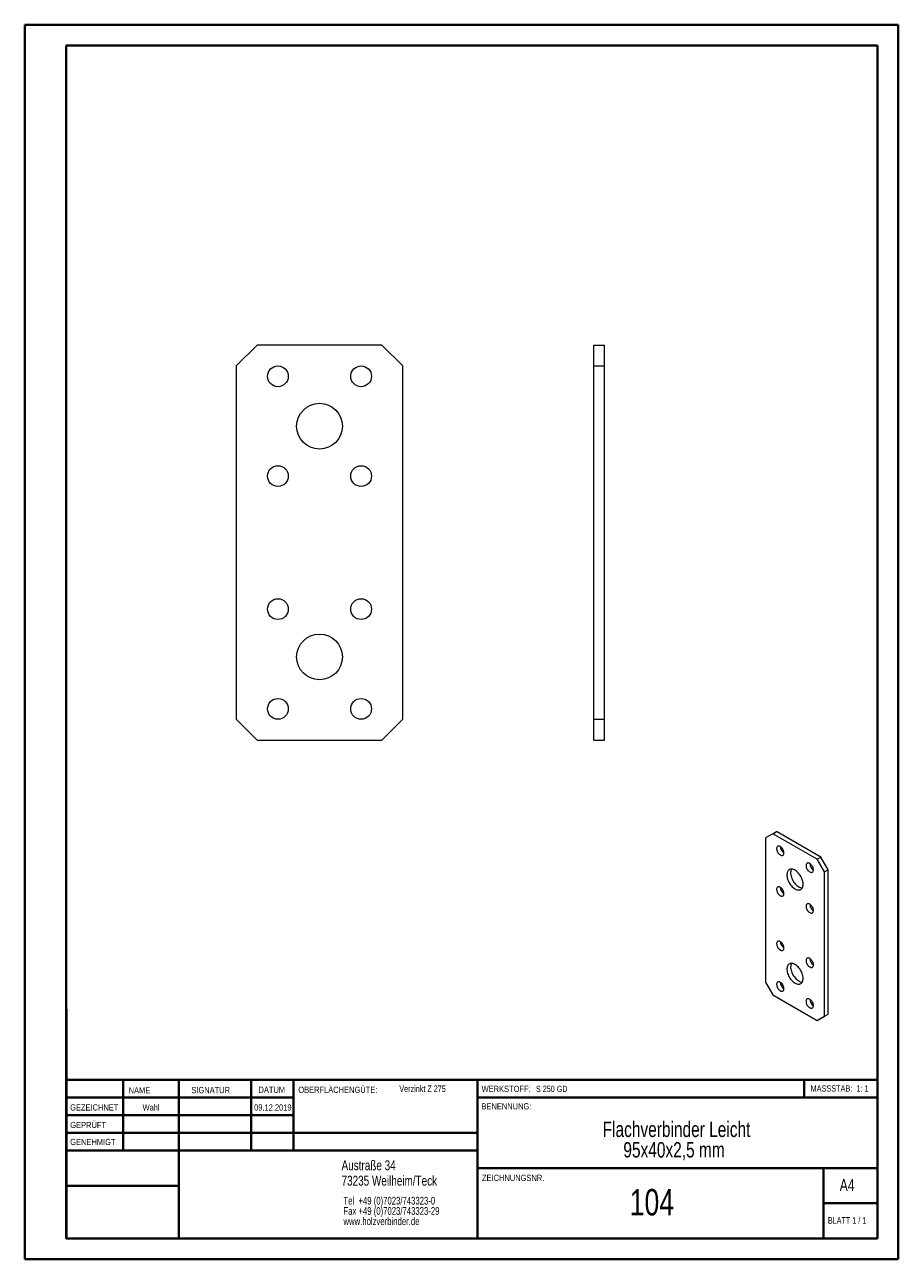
# Model space of a CAD drawing. Header units: millimetres. Extents: x 0 to 210, y 0 to 297.
import ezdxf

# ---------------------------------------------------------------- set-up
doc = ezdxf.new("R2010")
doc.units = ezdxf.units.MM
doc.styles.add('SLDTEXTSTYLE0', font='TXT', dxfattribs={"width": 0.75})
doc.styles.add('SLDTEXTSTYLE1', font='TXT', dxfattribs={"width": 0.681818})
doc.styles.add('SLDTEXTSTYLE2', font='TXT', dxfattribs={"width": 0.7})
doc.styles.add('SLDTEXTSTYLE3', font='TXT', dxfattribs={"width": 0.6875})

# ---------------------------------------------------------------- blocks, each defined once
blk = doc.blocks.new('SW_NOTE_0')
at = {"color": 0, "linetype": 'Continuous', "lineweight": 0, "char_height": 1.8521, "attachment_point": 1, "style": 'SLDTEXTSTYLE0'}
for s, insert in [('Tel  +49 (0)7023/743323-0', (0, 2.39)), ('Fax +49 (0)7023/743323-29', (0, -0.08)), ('www.holzverbinder.de', (0, -2.55))]:
    blk.add_mtext(s, dxfattribs=dict(at, insert=insert))
blk = doc.blocks.new('SW_NOTE_1')
at = {"color": 0, "linetype": 'Continuous', "lineweight": 0, "char_height": 3.7042, "attachment_point": 2, "style": 'SLDTEXTSTYLE0'}
for s, insert in [('Flachverbinder Leicht', (25.58, 4.77)), ('95x40x2,5 mm', (24.98, -0.16))]:
    blk.add_mtext(s, dxfattribs=dict(at, insert=insert))

msp = doc.modelspace()

# ---------------------------------------------------------------- linework, layer by layer
at = {"color": 7, "linetype": 'Continuous', "lineweight": 40}
for p, q in [((0.08, 0.21), (0.08, 297.21)), ((0.08, 297.21), (210.08, 297.21)), ((210.08, 0.21), (210.08, 297.21)), ((210.08, 292.21), (210.08, 297.21)), ((10.08, 292.21), (205.08, 292.21)), ((10.08, 5.21), (10.08, 292.21)), ((205.08, 5.21), (205.08, 292.21)), ((10.11, 60.37), (10.11, 5.12)), ((205.08, 43.37), (10.11, 43.37)), ((23.71, 43.37), (23.71, 26.37)), ((37.1, 43.37), (37.1, 5.12)), ((54.51, 43.37), (54.51, 26.37)), ((64.71, 26.37), (64.71, 43.37)), ((108.91, 43.37), (108.91, 5.12)), ((187.47, 39.12), (187.47, 43.37)), ((64.71, 39.1), (10.11, 39.1)), ((205.08, 39.12), (108.91, 39.12)), ((64.71, 34.87), (10.11, 34.87)), ((108.91, 30.62), (10.11, 30.62)), ((108.91, 26.37), (10.11, 26.37)), ((108.91, 22.12), (205.08, 22.12)), ((192.08, 5.21), (192.08, 22.21)), ((37.1, 17.87), (10.11, 17.87)), ((10.11, 13.71), (10.08, 13.71)), ((205.08, 13.71), (192.08, 13.71)), ((10.11, 9.46), (10.08, 9.46)), ((10.08, 5.21), (205.08, 5.21)), ((205.08, 5.21), (180.99, 5.21)), ((0.08, 0.21), (210.08, 0.21))]:
    msp.add_line(p, q, dxfattribs=at)
at = {"color": 7, "linetype": 'Continuous', "lineweight": 15}
for p, q in [((55.95, 220.13), (50.95, 215.13)), ((85.95, 220.13), (55.95, 220.13)), ((90.95, 215.13), (85.95, 220.13)), ((136.92, 215.13), (136.92, 220.13)), ((136.92, 220.13), (139.42, 220.13)), ((139.42, 215.13), (139.42, 220.13)), ((50.95, 215.13), (50.95, 130.13)), ((90.95, 130.13), (90.95, 215.13)), ((136.92, 215.13), (139.42, 215.13)), ((136.92, 130.13), (136.92, 215.13)), ((139.42, 130.13), (139.42, 215.13)), ((50.95, 130.13), (55.95, 125.13)), ((85.95, 125.13), (90.95, 130.13)), ((136.92, 125.13), (136.92, 130.13)), ((136.92, 130.13), (139.42, 130.13)), ((139.42, 125.13), (139.42, 130.13)), ((55.95, 125.13), (85.95, 125.13)), ((136.92, 125.13), (139.42, 125.13)), ((179.95, 102.59), (178.18, 101.57)), ((178.18, 101.57), (178.18, 66.87)), ((179.95, 102.59), (180.83, 103.1)), ((190.56, 96.47), (179.95, 102.59)), ((191.44, 96.98), (180.83, 103.1)), ((190.56, 96.47), (191.44, 96.98)), ((192.32, 93.4), (190.56, 96.47)), ((193.21, 93.91), (191.44, 96.98)), ((192.32, 93.4), (193.21, 93.91)), ((192.32, 58.7), (192.32, 93.4)), ((193.21, 59.21), (193.21, 93.91)), ((178.18, 66.87), (179.95, 63.8)), ((179.95, 63.8), (190.56, 57.68)), ((190.56, 57.68), (192.32, 58.7)), ((190.56, 57.68), (191.44, 58.19)), ((191.44, 58.19), (193.21, 59.21)), ((192.32, 58.7), (193.21, 59.21))]:
    msp.add_line(p, q, dxfattribs=at)
at = {"color": 7, "linetype": 'Continuous', "lineweight": 0}
for p, q in [((64.71, 39.12), (10.11, 39.12)), ((23.71, 5.21), (23.71, 5.12)), ((54.51, 5.21), (54.51, 5.12))]:
    msp.add_line(p, q, dxfattribs=at)
at = {"color": 7, "linetype": 'Continuous', "lineweight": 15, "flags": 128}
for points in [[(181.72, 97.49), (181.87, 97.41), (182.01, 97.37), (182.15, 97.37), (182.27, 97.39), (182.38, 97.45), (182.47, 97.54), (182.54, 97.65), (182.58, 97.79), (182.6, 97.95), (182.59, 98.13), (182.56, 98.32), (182.51, 98.51), (182.43, 98.7), (182.33, 98.89), (182.21, 99.07), (182.08, 99.23), (181.94, 99.37), (181.79, 99.48), (181.64, 99.57), (181.49, 99.62), (181.35, 99.65), (181.22, 99.64), (181.11, 99.6), (181.01, 99.52), (180.93, 99.42), (180.87, 99.29), (180.84, 99.14), (180.83, 98.97), (180.85, 98.79), (180.9, 98.6), (180.97, 98.41), (181.05, 98.22), (181.16, 98.03), (181.29, 97.86), (181.42, 97.71), (181.57, 97.59), (181.72, 97.49)], [(188.79, 93.4), (188.94, 93.33), (189.08, 93.29), (189.22, 93.29), (189.34, 93.31), (189.45, 93.37), (189.54, 93.46), (189.61, 93.57), (189.65, 93.71), (189.67, 93.87), (189.67, 94.05), (189.63, 94.24), (189.58, 94.43), (189.5, 94.62), (189.4, 94.81), (189.28, 94.98), (189.15, 95.14), (189.01, 95.28), (188.86, 95.4), (188.71, 95.49), (188.57, 95.54), (188.42, 95.57), (188.29, 95.56), (188.18, 95.51), (188.08, 95.44), (188, 95.34), (187.94, 95.21), (187.91, 95.06), (187.91, 94.89), (187.92, 94.71), (187.97, 94.52), (188.04, 94.32), (188.13, 94.13), (188.23, 93.95), (188.36, 93.78), (188.49, 93.63), (188.64, 93.51), (188.79, 93.4)], [(185.25, 89.32), (185.47, 89.21), (185.69, 89.13), (185.91, 89.07), (186.11, 89.06), (186.3, 89.07), (186.48, 89.12), (186.65, 89.2), (186.79, 89.31), (186.92, 89.45), (187.02, 89.61), (187.1, 89.81), (187.16, 90.02), (187.19, 90.26), (187.2, 90.51), (187.18, 90.78), (187.13, 91.05), (187.07, 91.34), (186.97, 91.62), (186.86, 91.91), (186.72, 92.19), (186.57, 92.46), (186.4, 92.72), (186.21, 92.97), (186.01, 93.2), (185.8, 93.41), (185.58, 93.59), (185.36, 93.74), (185.14, 93.87), (184.92, 93.97), (184.71, 94.04), (184.5, 94.07), (184.3, 94.07), (184.11, 94.04), (183.94, 93.98), (183.78, 93.89), (183.65, 93.76), (183.53, 93.61), (183.44, 93.43), (183.37, 93.22), (183.33, 93), (183.31, 92.75), (183.32, 92.49), (183.35, 92.22), (183.4, 91.94), (183.48, 91.66), (183.59, 91.37), (183.71, 91.08), (183.86, 90.81), (184.02, 90.54), (184.2, 90.28), (184.4, 90.05), (184.6, 89.83), (184.81, 89.63), (185.03, 89.46), (185.25, 89.32)], [(184.39, 94.08), (184.33, 93.94), (184.26, 93.73), (184.21, 93.51), (184.19, 93.26), (184.2, 93), (184.23, 92.73), (184.29, 92.45), (184.37, 92.17), (184.47, 91.88), (184.6, 91.59), (184.74, 91.32), (184.91, 91.05), (185.09, 90.79), (185.28, 90.56), (185.48, 90.34), (185.7, 90.14), (185.92, 89.97), (186.14, 89.83)], [(181.72, 87.69), (181.87, 87.62), (182.01, 87.58), (182.15, 87.57), (182.27, 87.59), (182.38, 87.65), (182.47, 87.74), (182.54, 87.85), (182.58, 87.99), (182.6, 88.16), (182.59, 88.33), (182.56, 88.52), (182.51, 88.71), (182.43, 88.91), (182.33, 89.09), (182.21, 89.27), (182.08, 89.43), (181.94, 89.57), (181.79, 89.68), (181.64, 89.77), (181.49, 89.82), (181.35, 89.85), (181.22, 89.84), (181.11, 89.8), (181.01, 89.73), (180.93, 89.62), (180.87, 89.5), (180.84, 89.34), (180.83, 89.18), (180.85, 88.99), (180.9, 88.8), (180.97, 88.61), (181.05, 88.42), (181.16, 88.23), (181.29, 88.07), (181.42, 87.92), (181.57, 87.79), (181.72, 87.69)], [(188.79, 83.61), (188.94, 83.53), (189.08, 83.49), (189.22, 83.49), (189.34, 83.51), (189.45, 83.57), (189.54, 83.66), (189.61, 83.77), (189.65, 83.91), (189.67, 84.07), (189.67, 84.25), (189.63, 84.44), (189.58, 84.63), (189.5, 84.82), (189.4, 85.01), (189.28, 85.19), (189.15, 85.35), (189.01, 85.49), (188.86, 85.6), (188.71, 85.69), (188.57, 85.74), (188.42, 85.77), (188.29, 85.76), (188.18, 85.72), (188.08, 85.64), (188, 85.54), (187.94, 85.41), (187.91, 85.26), (187.91, 85.09), (187.92, 84.91), (187.97, 84.72), (188.04, 84.53), (188.13, 84.34), (188.23, 84.15), (188.36, 83.98), (188.49, 83.83), (188.64, 83.71), (188.79, 83.61)], [(181.72, 74.62), (181.87, 74.55), (182.01, 74.51), (182.15, 74.5), (182.27, 74.53), (182.38, 74.59), (182.47, 74.67), (182.54, 74.79), (182.58, 74.93), (182.6, 75.09), (182.59, 75.27), (182.56, 75.45), (182.51, 75.65), (182.43, 75.84), (182.33, 76.03), (182.21, 76.2), (182.08, 76.36), (181.94, 76.5), (181.79, 76.62), (181.64, 76.7), (181.49, 76.76), (181.35, 76.78), (181.22, 76.78), (181.11, 76.73), (181.01, 76.66), (180.93, 76.56), (180.87, 76.43), (180.84, 76.28), (180.83, 76.11), (180.85, 75.93), (180.9, 75.74), (180.97, 75.54), (181.05, 75.35), (181.16, 75.17), (181.29, 75), (181.42, 74.85), (181.57, 74.72), (181.72, 74.62)], [(185.25, 66.66), (185.47, 66.55), (185.69, 66.47), (185.91, 66.42), (186.11, 66.4), (186.3, 66.41), (186.48, 66.46), (186.65, 66.54), (186.79, 66.65), (186.92, 66.79), (187.02, 66.95), (187.1, 67.15), (187.16, 67.36), (187.19, 67.6), (187.2, 67.85), (187.18, 68.12), (187.13, 68.39), (187.07, 68.68), (186.97, 68.96), (186.86, 69.25), (186.72, 69.53), (186.57, 69.8), (186.4, 70.06), (186.21, 70.31), (186.01, 70.54), (185.8, 70.75), (185.58, 70.93), (185.36, 71.09), (185.14, 71.21), (184.92, 71.31), (184.71, 71.38), (184.5, 71.41), (184.3, 71.42), (184.11, 71.38), (183.94, 71.32), (183.78, 71.23), (183.65, 71.1), (183.53, 70.95), (183.44, 70.77), (183.37, 70.56), (183.33, 70.34), (183.31, 70.09), (183.32, 69.83), (183.35, 69.56), (183.4, 69.28), (183.48, 69), (183.59, 68.71), (183.71, 68.43), (183.86, 68.15), (184.02, 67.88), (184.2, 67.63), (184.4, 67.39), (184.6, 67.17), (184.81, 66.97), (185.03, 66.8), (185.25, 66.66)], [(184.39, 71.42), (184.33, 71.28), (184.26, 71.07), (184.21, 70.85), (184.19, 70.6), (184.2, 70.34), (184.23, 70.07), (184.29, 69.79), (184.37, 69.51), (184.47, 69.22), (184.6, 68.94), (184.74, 68.66), (184.91, 68.39), (185.09, 68.14), (185.28, 67.9), (185.48, 67.68), (185.7, 67.49), (185.92, 67.32), (186.14, 67.17)], [(188.79, 70.54), (188.94, 70.47), (189.08, 70.43), (189.22, 70.42), (189.34, 70.45), (189.45, 70.5), (189.54, 70.59), (189.61, 70.71), (189.65, 70.85), (189.67, 71.01), (189.67, 71.19), (189.63, 71.37), (189.58, 71.57), (189.5, 71.76), (189.4, 71.95), (189.28, 72.12), (189.15, 72.28), (189.01, 72.42), (188.86, 72.54), (188.71, 72.62), (188.57, 72.68), (188.42, 72.7), (188.29, 72.69), (188.18, 72.65), (188.08, 72.58), (188, 72.48), (187.94, 72.35), (187.91, 72.2), (187.91, 72.03), (187.92, 71.85), (187.97, 71.65), (188.04, 71.46), (188.13, 71.27), (188.23, 71.09), (188.36, 70.92), (188.49, 70.77), (188.64, 70.64), (188.79, 70.54)], [(181.72, 64.82), (181.87, 64.75), (182.01, 64.71), (182.15, 64.71), (182.27, 64.73), (182.38, 64.79), (182.47, 64.88), (182.54, 64.99), (182.58, 65.13), (182.6, 65.29), (182.59, 65.47), (182.56, 65.66), (182.51, 65.85), (182.43, 66.04), (182.33, 66.23), (182.21, 66.41), (182.08, 66.57), (181.94, 66.7), (181.79, 66.82), (181.64, 66.91), (181.49, 66.96), (181.35, 66.99), (181.22, 66.98), (181.11, 66.94), (181.01, 66.86), (180.93, 66.76), (180.87, 66.63), (180.84, 66.48), (180.83, 66.31), (180.85, 66.13), (180.9, 65.94), (180.97, 65.74), (181.05, 65.55), (181.16, 65.37), (181.29, 65.2), (181.42, 65.05), (181.57, 64.93), (181.72, 64.82)], [(188.79, 60.74), (188.94, 60.67), (189.08, 60.63), (189.22, 60.62), (189.34, 60.65), (189.45, 60.71), (189.54, 60.79), (189.61, 60.91), (189.65, 61.05), (189.67, 61.21), (189.67, 61.39), (189.63, 61.57), (189.58, 61.77), (189.5, 61.96), (189.4, 62.15), (189.28, 62.32), (189.15, 62.48), (189.01, 62.62), (188.86, 62.74), (188.71, 62.82), (188.57, 62.88), (188.42, 62.9), (188.29, 62.89), (188.18, 62.85), (188.08, 62.78), (188, 62.68), (187.94, 62.55), (187.91, 62.4), (187.91, 62.23), (187.92, 62.05), (187.97, 61.86), (188.04, 61.66), (188.13, 61.47), (188.23, 61.29), (188.36, 61.12), (188.49, 60.97), (188.64, 60.84), (188.79, 60.74)]]:
    msp.add_lwpolyline(points, dxfattribs=at)
at = {"color": 7, "linetype": 'Continuous', "lineweight": 15}
for centre, radius in [((60.95, 212.63), 2.5), ((80.95, 212.63), 2.5), ((70.95, 200.63), 5.5), ((60.95, 188.63), 2.5), ((80.95, 188.63), 2.5), ((60.95, 156.63), 2.5), ((80.95, 156.63), 2.5), ((70.95, 145.13), 5.5), ((60.95, 132.63), 2.5), ((80.95, 132.63), 2.5)]:
    msp.add_circle(centre, radius, dxfattribs=at)
for centre, radius, start, end in [((183.61, 99.6), 1.9, 182.2413, 237.7533), ((190.69, 95.52), 1.9, 182.2413, 237.7533), ((183.61, 89.8), 1.9, 182.2413, 237.7533), ((187.05, 91.28), 1.71, 237.642, 268.1151), ((190.69, 85.72), 1.9, 182.2413, 237.7533), ((183.61, 76.74), 1.9, 182.2413, 237.7533), ((190.69, 72.66), 1.9, 182.2413, 237.7533), ((183.61, 66.94), 1.9, 182.2413, 237.7533), ((187.05, 68.62), 1.71, 237.642, 268.1151), ((190.69, 62.86), 1.9, 182.2413, 237.7533)]:
    msp.add_arc(centre, radius, start, end, dxfattribs=at)

# ---------------------------------------------------------------- block references
at = {"color": 7, "linetype": 'Continuous', "lineweight": 0}
for name, p in [('SW_NOTE_1', (131.19, 28.57)), ('SW_NOTE_0', (76.7, 12.85))]:
    msp.add_blockref(name, p, dxfattribs=at)

# ---------------------------------------------------------------- texts
for s, insert, char_height, attachment_point, style in [('NAME', (25.07, 41.62), 1.5, 1, 'SLDTEXTSTYLE0'), ('SIGNATUR', (40.14, 41.68), 1.5, 1, 'SLDTEXTSTYLE0'), ('DATUM', (56.28, 41.74), 1.5, 1, 'SLDTEXTSTYLE0'), ('OBERFLÄCHENGÜTE:', (65.86, 41.74), 1.5, 1, 'SLDTEXTSTYLE0'), ('Verzinkt Z 275', (90.14, 42.03), 1.5875, 1, 'SLDTEXTSTYLE0'), ('WERKSTOFF:', (109.91, 41.96), 1.5, 1, 'SLDTEXTSTYLE0'), ('S 250 GD', (122.99, 41.96), 1.5, 1, 'SLDTEXTSTYLE3'), ('MASSSTAB:  1: 1', (188.99, 42.07), 1.5, 1, 'SLDTEXTSTYLE2'), ('GEZEICHNET', (11, 37.51), 1.5, 1, 'SLDTEXTSTYLE0'), ('Wahl', (30.46, 37.5), 1.499, 2, 'SLDTEXTSTYLE0'), ('09.12.2019', (59.73, 37.5), 1.499, 2, 'SLDTEXTSTYLE0'), ('BENENNUNG:', (109.88, 37.77), 1.5, 1, 'SLDTEXTSTYLE0'), ('GEPRÜFT', (11.03, 33.28), 1.5, 1, 'SLDTEXTSTYLE0'), ('GENEHMIGT', (11.02, 29.19), 1.5, 1, 'SLDTEXTSTYLE0'), ('Austraße 34', (76.25, 24.02), 2.3813, 1, 'SLDTEXTSTYLE0'), ('73235 Weilheim/Teck', (76.25, 20.32), 2.3813, 1, 'SLDTEXTSTYLE0'), ('ZEICHNUNGSNR.', (110, 20.55), 1.5, 1, 'SLDTEXTSTYLE0'), ('A4', (196, 19.52), 2.91, 1, 'SLDTEXTSTYLE0'), ('104', (150.85, 17.12), 6.35, 2, 'SLDTEXTSTYLE0'), ('BLATT 1 / 1', (193.16, 10.36), 1.5875, 1, 'SLDTEXTSTYLE1')]:
    msp.add_mtext(s, dxfattribs=dict(at, insert=insert, char_height=char_height, attachment_point=attachment_point, style=style))

doc.saveas('drawing.dxf')
